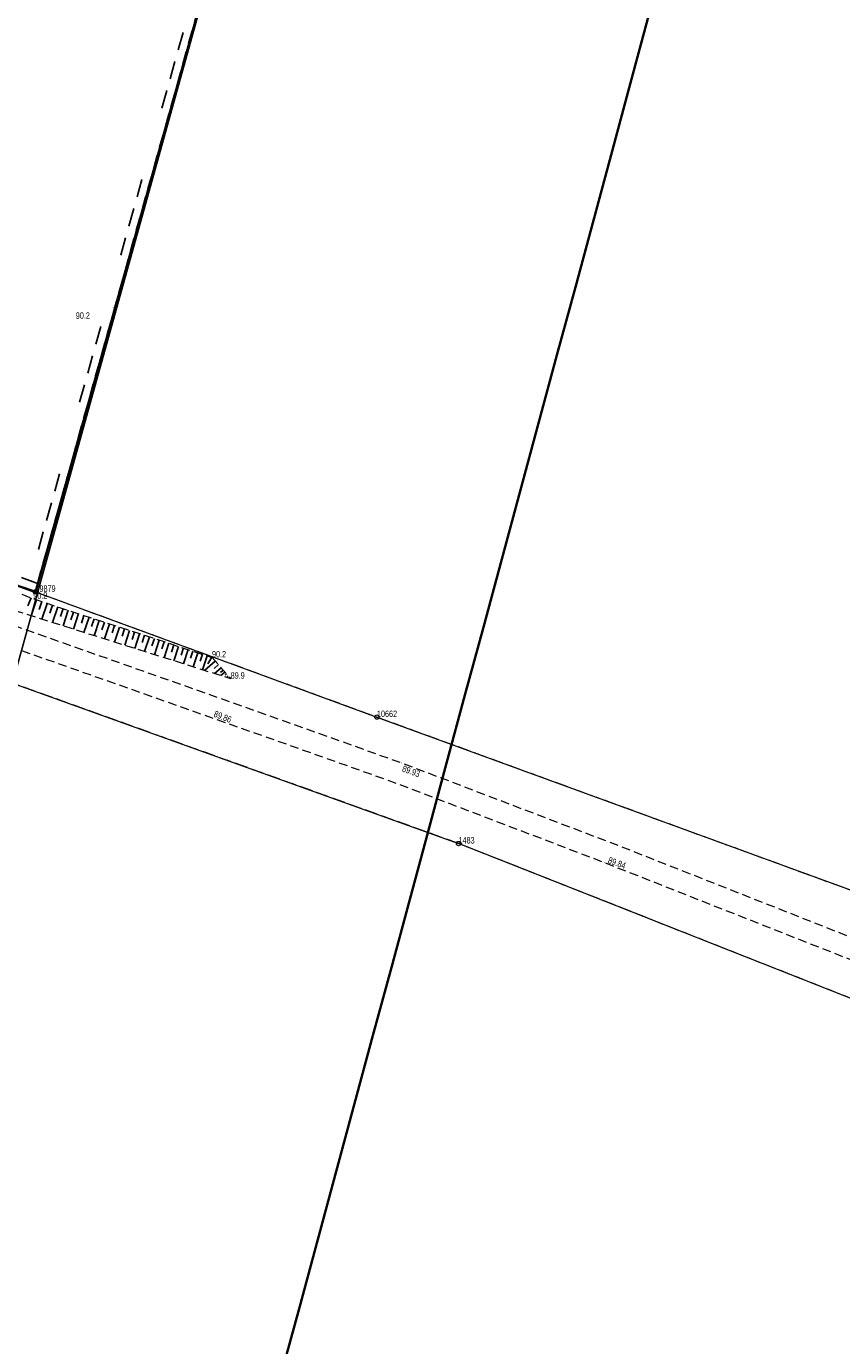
# Model space of a CAD drawing. Header units: metres. Extents: x 6524698 to 6533081, y 5883213 to 5896811.
# Tile 99 of 131: x 6526976 to 6527071, y 5894274 to 5894426. Entities that reach past the tile are written whole.
import ezdxf

# ---------------------------------------------------------------- set-up
doc = ezdxf.new("R2010")
doc.units = ezdxf.units.M
for name, pattern in [('mapa zasadnicza$0$1.0_0.5', [1.5, 1, -0.5]), ('mapa zasadnicza$0$1.5_1.0', [2.5, 1.5, -1]), ('mapa zasadnicza$0$219-1000', [0]), ('mapa zasadnicza$0$219-500', [0]), ('mapa zasadnicza$0$32_1000of', [17.7, 2.1, -1.4, 2.1, -1.4, 2.1, -8.6]), ('mapa zasadnicza$0$egkk-1000', [3, 2.25, -0.75]), ('mapa zasadnicza$0$egkk-500', [2, 1.5, -0.5]), ('mapa zasadnicza$0$egug-1000', [1.5, 0.75, -0.75]), ('mapa zasadnicza$0$egug-500', [1, 0.5, -0.5]), ('mapa zasadnicza$0$l219_1000', [0]), ('mapa zasadnicza$0$suep_wn_500', [0])]:
    doc.linetypes.add(name, pattern=pattern)
for name, color, linetype in [('mapa zasadnicza$0$000 Inne (niezydentyfikowane)', 7, 'Continuous'), ('mapa zasadnicza$0$202-punkt graniczny', 7, 'Continuous'), ('mapa zasadnicza$0$202-punkt graniczny-Atr103', 7, 'Continuous'), ('mapa zasadnicza$0$216-obręb ewidencyjny', 7, 'Continuous'), ('mapa zasadnicza$0$217-kontur klasyfikacyjny', 7, 'Continuous'), ('mapa zasadnicza$0$218-kontur użytku gruntowego', 7, 'Continuous'), ('mapa zasadnicza$0$219-działka ewidencyjna', 7, 'Continuous'), ('mapa zasadnicza$0$235-Granica obrębu symb. poboczny', 7, 'Continuous'), ('mapa zasadnicza$0$chodnik', 7, 'Continuous'), ('mapa zasadnicza$0$pikieta naturalna', 7, 'Continuous'), ('mapa zasadnicza$0$pikieta naturalna-Atr2', 7, 'Continuous'), ('mapa zasadnicza$0$pikieta sztuczna', 7, 'Continuous'), ('mapa zasadnicza$0$pikieta sztuczna-Atr2', 7, 'Continuous'), ('mapa zasadnicza$0$przewód elektroenergetyczny wysokiego napięcia', 7, 'Continuous'), ('mapa zasadnicza$0$Ramki i opis wydruku', 7, 'Continuous'), ('mapa zasadnicza$0$skarpa nieumocniona', 7, 'Continuous')]:
    doc.layers.add(name, color=color, linetype=linetype)
doc.styles.add('mapa zasadnicza$0$STANDARD', font='Working1250', dxfattribs={"width": 0.75})

# ---------------------------------------------------------------- blocks, each defined once
blk = doc.blocks.new('mapa zasadnicza$0$202')
at = {"color": 0, "linetype": 'Continuous', "lineweight": 0}
blk.add_circle((0, 0), 0.25, dxfattribs=at)
blk = doc.blocks.new('mapa zasadnicza$0$PW01')
at = {"linetype": 'Continuous', "lineweight": 13}
h = blk.add_hatch(color=0, dxfattribs=at)
edge = h.paths.add_edge_path()
edge.add_arc((0, 0), 0.045, 0, 360)

msp = doc.modelspace()

# ---------------------------------------------------------------- linework, layer by layer
at = {"layer": 'mapa zasadnicza$0$000 Inne (niezydentyfikowane)', "color": 7, "linetype": 'Continuous', "lineweight": 35, "flags": 128}
for points in [[(6526902.663, 5894272.633), (6526904.795, 5894280.515), (6526906.927, 5894288.397), (6526909.058, 5894296.279), (6526911.19, 5894304.161), (6526913.321, 5894312.042), (6526915.453, 5894319.924), (6526917.584, 5894327.806), (6526919.716, 5894335.688), (6526921.848, 5894343.57), (6526923.979, 5894351.452), (6526926.111, 5894359.334), (6526928.242, 5894367.216), (6526930.374, 5894375.098), (6526931.071, 5894377.675), (6526977.15, 5894360.93), (6527004.75, 5894459.57)], [(6527048.222, 5894427.81), (6527046.091, 5894419.928), (6527043.959, 5894412.046), (6527041.827, 5894404.165), (6527039.696, 5894396.283), (6527037.564, 5894388.401), (6527035.433, 5894380.519), (6527033.301, 5894372.637), (6527031.169, 5894364.755), (6527029.038, 5894356.873), (6527026.906, 5894348.991), (6527024.775, 5894341.109), (6527022.643, 5894333.227), (6527020.511, 5894325.346), (6527018.38, 5894317.464), (6527016.248, 5894309.582), (6527014.117, 5894301.7), (6527011.985, 5894293.818), (6527009.853, 5894285.936), (6527007.722, 5894278.054), (6527005.59, 5894270.172)]]:
    msp.add_lwpolyline(points, dxfattribs=at)
at = {"layer": 'mapa zasadnicza$0$000 Inne (niezydentyfikowane)', "color": 7, "linetype": 'Continuous', "lineweight": 25, "flags": 128}
for points in [[(6526976.63, 5894360.27), (6526976.28, 5894359.35)], [(6526977.26, 5894360.05), (6526976.65, 5894358.19)], [(6526977.88, 5894359.84), (6526977.58, 5894358.92)], [(6526978.5, 5894359.64), (6526977.9, 5894357.8)], [(6526979.11, 5894359.44), (6526978.81, 5894358.52)], [(6526979.73, 5894359.24), (6526979.13, 5894357.41)], [(6526980.34, 5894359.04), (6526980.04, 5894358.13)], [(6526980.94, 5894358.84), (6526980.35, 5894357.03)], [(6526981.55, 5894358.64), (6526981.25, 5894357.74)], [(6526982.15, 5894358.45), (6526981.56, 5894356.65)], [(6526982.75, 5894358.25), (6526982.46, 5894357.35)], [(6526983.35, 5894358.05), (6526982.76, 5894356.27)], [(6526983.94, 5894357.86), (6526983.65, 5894356.97)], [(6526984.54, 5894357.66), (6526983.96, 5894355.89)], [(6526985.13, 5894357.47), (6526984.84, 5894356.59)], [(6526985.72, 5894357.28), (6526985.14, 5894355.52)], [(6526986.3, 5894357.08), (6526986.02, 5894356.21)], [(6526986.89, 5894356.89), (6526986.32, 5894355.15)], [(6526987.47, 5894356.7), (6526987.19, 5894355.83)], [(6526988.05, 5894356.51), (6526987.48, 5894354.78)], [(6526988.63, 5894356.32), (6526988.34, 5894355.46)], [(6526989.2, 5894356.13), (6526988.64, 5894354.42)], [(6526989.78, 5894355.95), (6526989.5, 5894355.09)], [(6526990.35, 5894355.76), (6526989.79, 5894354.05)], [(6526990.92, 5894355.57), (6526990.64, 5894354.72)], [(6526991.48, 5894355.39), (6526990.93, 5894353.69)], [(6526992.05, 5894355.2), (6526991.77, 5894354.36)], [(6526992.61, 5894355.02), (6526992.06, 5894353.34)], [(6526993.17, 5894354.83), (6526992.9, 5894354)], [(6526993.73, 5894354.65), (6526993.18, 5894352.98)], [(6526994.28, 5894354.47), (6526994.01, 5894353.64)], [(6526994.84, 5894354.29), (6526994.3, 5894352.63)], [(6526995.39, 5894354.1), (6526995.12, 5894353.28)], [(6526995.94, 5894353.92), (6526995.4, 5894352.28)], [(6526996.49, 5894353.74), (6526996.22, 5894352.93)], [(6526997.03, 5894353.57), (6526996.5, 5894351.94)], [(6526997.58, 5894353.39), (6526997.1, 5894352.64)], [(6526997.97, 5894352.96), (6526996.72, 5894351.87)], [(6526998.34, 5894352.54), (6526997.84, 5894352.1)], [(6526998.65, 5894352.18), (6526997.87, 5894351.51)], [(6526998.89, 5894351.9), (6526998.59, 5894351.64)], [(6526999.09, 5894351.68), (6526998.62, 5894351.27)], [(6526999.28, 5894351.46), (6526999.11, 5894351.31)], [(6526999.47, 5894351.24), (6526999.27, 5894351.06)], [(6526999.67, 5894351.02), (6526999.64, 5894350.99)]]:
    msp.add_lwpolyline(points, dxfattribs=at)
at = {"layer": 'mapa zasadnicza$0$216-obręb ewidencyjny', "color": 7, "linetype": 'mapa zasadnicza$0$1.5_1.0', "lineweight": 35, "flags": 128}
msp.add_lwpolyline([(6528080.19, 5893144.58), (6528061.74, 5893201.21), (6528047.55, 5893241.88), (6528024.92, 5893315.29), (6528008.56, 5893361.13), (6527994.3, 5893412.78), (6527972.36, 5893501.34), (6527968.55, 5893513.63), (6527970.79, 5893518.44), (6527970.73, 5893522.51), (6527967.45, 5893552.31), (6527966.7, 5893563.53), (6527962.24, 5893630.13), (6528051.1, 5893681.86), (6528093.51, 5893704.95), (6528160.44, 5893751.29), (6528192.4, 5893787.97), (6528212.45, 5893801.88), (6528235.37, 5893817.79), (6528263.34, 5893839.22), (6528292.63, 5893867.35), (6528325.94, 5893899.11), (6528322.17, 5893903.05), (6528250.73, 5893995.91), (6528184.31, 5894083.49), (6528144.78, 5894142.59), (6528140.26, 5894150.17), (6528112.08, 5894189.3), (6528016.98, 5894319.35), (6528001.44, 5894344.63), (6527975.61, 5894386.54), (6527948.25, 5894431.11), (6527919.91, 5894480.01), (6527892.39, 5894527.5), (6527882.42, 5894543.56), (6527855.65, 5894587.93), (6527823.65, 5894640.97), (6527805.93, 5894633.3), (6527750.7, 5894622.26), (6527703.08, 5894611.82), (6527660.79, 5894602.88), (6527644.2, 5894599.12), (6527623.22, 5894594.36), (6527546.55, 5894577.52), (6527485.04, 5894564.12), (6527442.59, 5894555.97), (6527376.5, 5894538.97), (6527356.91, 5894534.04), (6527324.89, 5894525.35), (6527242.36, 5894508.66), (6527235, 5894507.23), (6527228.04, 5894506.29), (6527159.89, 5894496.69), (6527053.58, 5894471.18), (6527004.75, 5894459.61), (6526977.15, 5894360.97), (6526895.2, 5894390.7), (6526886.54, 5894409.25), (6526848.25, 5894423.17), (6526790.81, 5894405.63), (6526783.96, 5894403.77), (6526751.66, 5894393.24), (6526675.52, 5894369.12), (6526524.19, 5894423.84), (6526526.13, 5894397.23), (6526528.98, 5894342.85), (6526531.21, 5894300.39), (6526524.41, 5894296.52), (6526520.88, 5894294.84), (6526433.18, 5894243.61), (6526409.32, 5894231.32), (6526314.07, 5894204.53), (6526268.73, 5894188.91), (6526258.95, 5894183.01), (6526232.67, 5894174.45), (6526048.77, 5894185.58), (6526028.42, 5894185.14), (6525944.02, 5894189.55), (6525880.8, 5894192.86), (6525865.46, 5894208.87), (6525815.37, 5894268.24), (6525725.76, 5894354.61), (6525677.43, 5894405.04), (6525642.47, 5894443.85), (6525631.75, 5894455.74), (6525621.46, 5894467.17), (6525618.11, 5894470.89), (6525610.84, 5894478.96), (6525545.06, 5894551.99), (6525537.2, 5894560.72), (6525460.52, 5894338.76), (6525456.21, 5894326.33), (6525450.16, 5894308.9), (6525445.22, 5894294.63), (6525423.21, 5894231.15), (6525415.4, 5894208.63), (6525399.64, 5894161.49), (6525369.98, 5894072.79), (6525342.34, 5893997.91), (6525337.4, 5893981.36), (6525266.58, 5893924.52), (6525217.93, 5893885.48), (6525120.08, 5893806.06), (6525080.21, 5893781.94), (6525034.62, 5893753.64), (6524956.86, 5893706.08), (6524954.17, 5893701.72), (6524952.33, 5893698.77), (6524951.12, 5893696.84), (6524924.06, 5893653.68), (6524922.11, 5893650.61), (6524908.03, 5893628.41), (6524885.99, 5893594.37), (6524823.72, 5893494.6), (6524818.62, 5893484.85), (6524776.38, 5893404.01), (6524760.03, 5893372.45), (6524743.69, 5893340.87), (6524727.34, 5893309.3), (6524725.32, 5893305.6), (6524701.12, 5893258.79), (6524698.5, 5893253.75), (6524741.55, 5893198.86), (6524787.16, 5893135.47), (6524797.48, 5893113.55), (6524827.59, 5893049.65), (6524848.15, 5892993.16), (6524885, 5892891.94), (6524886.71, 5892887.25), (6524900.94, 5892860.83), (6524938.01, 5892801.88), (6524942.47, 5892794.78), (6524958.2, 5892763.24), (6524982.49, 5892709.34), (6524989.65, 5892692.64), (6525021.29, 5892644.7), (6525047.57, 5892607.1), (6525072.42, 5892559.28), (6525080.98, 5892544.34), (6525104.23, 5892503.81), (6525105.73, 5892501.2), (6525124.09, 5892461.96), (6525158, 5892390.4), (6525163.69, 5892366.6), (6525187.74, 5892266.07), (6525200.42, 5892203.7), (6525210.27, 5892167.69), (6525235.54, 5892075.31), (6525239, 5892035.46), (6525241.84, 5892018.03), (6525246.18, 5891943.28), (6525246.02, 5891937.6), (6525245.65, 5891924.05), (6525244.65, 5891887.35), (6525244.88, 5891861.21), (6525245.32, 5891811.32), (6525234.24, 5891649.83), (6525224.07, 5891546.78), (6525208.12, 5891507.31), (6525193.48, 5891471.08), (6525186.45, 5891448.59), (6525184.14, 5891444.14), (6525180.5, 5891437.11), (6525176.64, 5891433.3), (6525163.56, 5891420.57), (6525150.33, 5891406.73), (6525149.34, 5891405.88), (6525147.46, 5891404.1), (6525146.26, 5891402.89), (6525142.82, 5891399.45), (6525132.06, 5891389.06), (6525128.35, 5891385.34), (6525124.8, 5891381.67), (6525121.13, 5891378.06), (6525095.65, 5891351.83), (6525053.05, 5891307.97), (6525038.88, 5891292.8), (6525015.99, 5891261.95), (6524996.02, 5891237.19), (6524958.43, 5891186.61), (6524908.74, 5891119.69), (6524979.34, 5891082.37), (6525035.16, 5891054.09), (6525074.44, 5891035.78), (6525140.68, 5891002.24), (6525158.27, 5890993.31), (6525169.95, 5890987.37), (6525189.03, 5890979.26), (6525225.79, 5890963.63), (6525241.68, 5890952.94), (6525280.63, 5890926.71), (6525286.23, 5890923.62), (6525353.13, 5890886.67), (6525387.9, 5890862.89), (6525416.13, 5890848.06), (6525465.51, 5890821.53), (6525489.55, 5890809.17), (6525532.35, 5890788.13), (6525593.44, 5890757.92), (6525656.38, 5890722.42), (6525712.1, 5890690.97), (6525744.09, 5890674.26), (6525753.93, 5890669.12), (6525811.57, 5890638.94), (6525889.01, 5890598.56), (6525902.26, 5890595.95), (6525968.12, 5890559.29), (6526048.15, 5890515.81), (6526148.09, 5890465.98), (6526205.96, 5890434.59), (6526262.38, 5890404.11), (6526332.75, 5890374.64), (6526425.41, 5890334.29), (6526595.63, 5890279.11), (6526573.45, 5890132.21), (6526575.25, 5890133.06), (6526592.18, 5890129.32), (6526722.43, 5890098.71), (6526728.64, 5890098.03), (6526735.76, 5890098.07), (6526740.34, 5890097.85), (6526742.25, 5890097.45), (6526749.57, 5890095.95), (6526757.09, 5890094.4), (6526758.07, 5890090.77), (6526792.43, 5890086.11), (6526812.21, 5890083.05), (6526890.35, 5890080.91), (6526909.87, 5890084.83), (6526952.34, 5890094.44), (6526971.01, 5890104.38), (6526981, 5890111.26), (6526988.84, 5890116.67), (6527008.52, 5890134.26), (6527045.63, 5890148.55), (6527057.31, 5890152.25), (6527077.89, 5890166.68), (6527165.07, 5890215.69), (6527220.83, 5890245.22), (6527241.28, 5890253.87), (6527273.45, 5890274.12), (6527288.1, 5890288.63), (6527313.38, 5890308.14), (6527321.27, 5890314.22), (6527338.23, 5890321.73), (6527355.64, 5890331.57), (6527391.42, 5890349.92), (6527454.67, 5890547.02), (6527509.07, 5890729.27), (6527517.65, 5890758.02), (6527651.09, 5891150.82), (6527705.03, 5891299.34), (6527759.25, 5891463.12), (6527785.51, 5891547.1), (6527787.58, 5891553.86), (6527801.61, 5891598.79), (6527846.82, 5891746.29), (6528014.33, 5891830.31), (6528198.8, 5891907.55), (6528440.31, 5891996.73), (6528394.78, 5892128.68), (6528377.11, 5892179.95), (6528349.09, 5892260.65), (6528334.62, 5892315.93), (6528299.61, 5892411.02), (6528296.22, 5892421.59), (6528276.69, 5892498.16), (6528274.02, 5892507.32), (6528253.12, 5892581.84), (6528217.45, 5892695.43), (6528216.98, 5892718.27), (6528214.23, 5892726.13), (6528211.23, 5892742.29), (6528202.22, 5892766.07), (6528192.07, 5892792.85), (6528171.14, 5892860.59), (6528166.45, 5892875.8), (6528118.84, 5893029.51), (6528114.87, 5893046.22), (6528103.06, 5893080.73)], close=True, dxfattribs=at)
at = {"layer": 'mapa zasadnicza$0$217-kontur klasyfikacyjny', "color": 92, "linetype": 'mapa zasadnicza$0$egkk-500', "lineweight": 18, "flags": 128}
for points in [[(6527004.75, 5894459.61), (6526977.15, 5894360.97)], [(6526977.15, 5894360.97), (6527016.71, 5894346.47)], [(6527026.16, 5894331.82), (6526974.5, 5894350.39)], [(6527016.71, 5894346.47), (6527083.61, 5894322.04)], [(6527081.5, 5894309.97), (6527026.16, 5894331.82)]]:
    msp.add_lwpolyline(points, dxfattribs=at)
at = {"layer": 'mapa zasadnicza$0$217-kontur klasyfikacyjny', "color": 92, "linetype": 'mapa zasadnicza$0$egkk-1000', "lineweight": 18, "flags": 128}
for points in [[(6526977.15, 5894360.97), (6527004.75, 5894459.61)], [(6526931.072, 5894377.686), (6526977.15, 5894360.97)]]:
    msp.add_lwpolyline(points, dxfattribs=at)
at = {"layer": 'mapa zasadnicza$0$218-kontur użytku gruntowego', "color": 3, "linetype": 'mapa zasadnicza$0$egug-500', "lineweight": 18, "flags": 128}
for points in [[(6527004.75, 5894459.61), (6526977.15, 5894360.97)], [(6526977.15, 5894360.97), (6526895.2, 5894390.7)], [(6526977.15, 5894360.97), (6527016.71, 5894346.47)], [(6527026.16, 5894331.82), (6526974.5, 5894350.39)], [(6527016.71, 5894346.47), (6527083.61, 5894322.04)], [(6527081.5, 5894309.97), (6527026.16, 5894331.82)]]:
    msp.add_lwpolyline(points, dxfattribs=at)
at = {"layer": 'mapa zasadnicza$0$218-kontur użytku gruntowego', "color": 3, "linetype": 'mapa zasadnicza$0$egug-1000', "lineweight": 18, "flags": 128}
for points in [[(6526977.15, 5894360.97), (6527004.75, 5894459.61)], [(6526931.072, 5894377.686), (6526977.15, 5894360.97)]]:
    msp.add_lwpolyline(points, dxfattribs=at)
at = {"layer": 'mapa zasadnicza$0$219-działka ewidencyjna', "color": 7, "linetype": 'mapa zasadnicza$0$219-500', "lineweight": 18, "flags": 128}
for points in [[(6526977.15, 5894360.97), (6527004.75, 5894459.61)], [(6526895.2, 5894390.7), (6526977.15, 5894360.97)], [(6526977.15, 5894360.97), (6527016.71, 5894346.47)], [(6526974.5, 5894350.39), (6527026.16, 5894331.82)], [(6527016.71, 5894346.47), (6527083.61, 5894322.04)], [(6527081.5, 5894309.97), (6527026.16, 5894331.82)]]:
    msp.add_lwpolyline(points, dxfattribs=at)
at = {"layer": 'mapa zasadnicza$0$219-działka ewidencyjna', "color": 7, "linetype": 'mapa zasadnicza$0$l219_1000', "lineweight": 13, "flags": 128}
for points in [[(6527004.75, 5894459.61), (6526977.15, 5894360.97)], [(6526977.15, 5894360.97), (6526931.072, 5894377.686)]]:
    msp.add_lwpolyline(points, dxfattribs=at)
at = {"layer": 'mapa zasadnicza$0$219-działka ewidencyjna', "color": 7, "linetype": 'mapa zasadnicza$0$219-1000', "lineweight": 18, "flags": 128}
for points in [[(6527004.75, 5894459.61), (6526977.15, 5894360.97)], [(6526977.15, 5894360.97), (6526931.072, 5894377.686)]]:
    msp.add_lwpolyline(points, dxfattribs=at)
at = {"layer": 'mapa zasadnicza$0$235-Granica obrębu symb. poboczny', "color": 0, "linetype": 'mapa zasadnicza$0$32_1000of', "lineweight": 25}
for p, q in [((6527003.787, 5894459.879), (6526976.187, 5894361.239)), ((6526977.491, 5894361.91), (6526931.413, 5894378.626)), ((6526976.187, 5894361.239), (6526976.187, 5894361.239)), ((6526976.187, 5894361.239), (6526976.187, 5894361.239)), ((6526977.491, 5894361.91), (6526977.491, 5894361.91)), ((6526977.491, 5894361.91), (6526977.491, 5894361.91))]:
    msp.add_line(p, q, dxfattribs=at)
at = {"layer": 'mapa zasadnicza$0$chodnik', "color": 7, "linetype": 'mapa zasadnicza$0$1.0_0.5', "lineweight": 18, "flags": 128}
msp.add_lwpolyline([(6526818.12, 5894413.97), (6526844.55, 5894404.43), (6526884.78, 5894389.96), (6526924.85, 5894374.77), (6526966.21, 5894360.07), (6526998.48, 5894348.67), (6527019.58, 5894341.16), (6527044.6, 5894331.62), (6527073.97, 5894320.04), (6527094.36, 5894311.88), (6527117.47, 5894301.86), (6527142.84, 5894289.73), (6527167.62, 5894276.72), (6527195.33, 5894261.65), (6527219.01, 5894248.2), (6527230.7, 5894241.2), (6527238.27, 5894236.48), (6527259.86, 5894222.24), (6527282.04, 5894206.87), (6527303.2, 5894191.74), (6527321.93, 5894177.62), (6527342.75, 5894160.27), (6527362.82, 5894142.83), (6527382.06, 5894125.49), (6527398.41, 5894110.19), (6527432.03, 5894076.92), (6527462.75, 5894046.12), (6527495.53, 5894012.67), (6527509.48, 5893998.69), (6527529.08, 5893979.02), (6527560.24, 5893947.95), (6527558.94, 5893945.78), (6527527.19, 5893977.48), (6527493.45, 5894011.3), (6527460.92, 5894044.58), (6527430.76, 5894074.78), (6527396.47, 5894108.66), (6527380.26, 5894123.85), (6527360.93, 5894141.23), (6527340.72, 5894158.77), (6527325.07, 5894171.95), (6527324.24, 5894172.53), (6527323.43, 5894172.86), (6527319.04, 5894176.32), (6527318.42, 5894177.1), (6527317.73, 5894177.74), (6527301.61, 5894189.88), (6527280.53, 5894204.93), (6527258.26, 5894220.36), (6527236.97, 5894234.34), (6527236.06, 5894234.82), (6527235.31, 5894235.05), (6527229.66, 5894238.5), (6527228.93, 5894239.31), (6527228.16, 5894239.82), (6527217.64, 5894246.17), (6527193.23, 5894259.95), (6527165.73, 5894274.91), (6527141.2, 5894287.8), (6527116.15, 5894299.79), (6527093.41, 5894309.6), (6527072.41, 5894318.02), (6527043.08, 5894329.59), (6527018.43, 5894338.98), (6526997.53, 5894346.39), (6526973.03, 5894355.04), (6526965.43, 5894357.73), (6526924.29, 5894372.35), (6526883.67, 5894387.72), (6526843.29, 5894402.29), (6526814.22, 5894412.78)], close=True, dxfattribs=at)
at = {"layer": 'mapa zasadnicza$0$przewód elektroenergetyczny wysokiego napięcia', "color": 1, "linetype": 'mapa zasadnicza$0$suep_wn_500', "lineweight": 18, "flags": 128}
for points in [[(6526918.71, 5894149.85), (6527004.69, 5894459.15)], [(6527004.69, 5894459.15), (6526918.71, 5894149.85)]]:
    msp.add_lwpolyline(points, dxfattribs=at)
at = {"layer": 'mapa zasadnicza$0$Ramki i opis wydruku', "color": 7, "linetype": 'Continuous', "lineweight": 13, "flags": 128}
msp.add_lwpolyline([(6527004.75, 5894459.57), (6526977.15, 5894360.93), (6526931.07, 5894377.68), (6526932.51, 5894382.98), (6526934.64, 5894390.86), (6526936.77, 5894398.74), (6526938.9, 5894406.63), (6526941.03, 5894414.51), (6526943.16, 5894422.39), (6526945.3, 5894430.27)], dxfattribs=at)
at = {"layer": 'mapa zasadnicza$0$skarpa nieumocniona', "color": 7, "linetype": 'mapa zasadnicza$0$1.0_0.5', "lineweight": 18, "flags": 128}
msp.add_lwpolyline([(6526997.6, 5894353.38), (6526999.76, 5894350.91), (6526944.34, 5894368.38), (6526944.29, 5894370.13), (6526945.97, 5894372.16), (6526976.89, 5894360.17)], close=True, dxfattribs=at)
msp.add_lwpolyline([(6526997.6, 5894353.38), (6526999.76, 5894350.91), (6526944.34, 5894368.38), (6526944.29, 5894370.13), (6526945.97, 5894372.16), (6526976.89, 5894360.17)], close=True, dxfattribs=at)

# ---------------------------------------------------------------- block references
at = {"layer": 'mapa zasadnicza$0$202-punkt graniczny', "color": 7, "linetype": 'Continuous', "lineweight": 18}
for p in [(6526977.15, 5894360.97), (6526977.15, 5894360.97), (6527016.71, 5894346.47), (6527026.16, 5894331.82)]:
    msp.add_blockref('mapa zasadnicza$0$202', p, dxfattribs=at)
at = {"layer": 'mapa zasadnicza$0$pikieta naturalna', "color": 7, "linetype": 'Continuous', "lineweight": 13}
for p in [(6526986.15, 5894393.88), (6526976.89, 5894360.17), (6526997.6, 5894353.38), (6526999.76, 5894350.91)]:
    msp.add_blockref('mapa zasadnicza$0$PW01', p, dxfattribs=at)
at = {"layer": 'mapa zasadnicza$0$pikieta sztuczna', "color": 7, "linetype": 'Continuous', "lineweight": 13}
for p in [(6526997.53, 5894346.39), (6527019.58, 5894341.16), (6527043.07, 5894329.59)]:
    msp.add_blockref('mapa zasadnicza$0$PW01', p, dxfattribs=at)

# ---------------------------------------------------------------- texts
at = {"layer": 'mapa zasadnicza$0$202-punkt graniczny-Atr103', "color": 7, "style": 'mapa zasadnicza$0$STANDARD', "width": 0.667}
for s, p in [('29879', (6526977.15, 5894360.97)), ('10662', (6527016.71, 5894346.47)), ('1483', (6527026.16, 5894331.82))]:
    msp.add_text(s, height=0.75, dxfattribs=at).set_placement(p)
at = {"layer": 'mapa zasadnicza$0$pikieta naturalna-Atr2', "color": 7, "style": 'mapa zasadnicza$0$STANDARD', "width": 0.667}
for s, p in [('90.2', (6526981.82, 5894392.61)), ('90.2', (6526976.89, 5894360.17)), ('90.2', (6526997.6, 5894353.38)), ('89.9', (6526999.76, 5894350.91))]:
    msp.add_text(s, height=0.75, dxfattribs=at).set_placement(p)
at = {"layer": 'mapa zasadnicza$0$pikieta sztuczna-Atr2', "color": 7, "style": 'mapa zasadnicza$0$STANDARD', "width": 0.667}
for s, rotation, p in [('89.86', -21.458, (6526997.73, 5894346.54)), ('89.93', -19.428, (6527019.55, 5894340.18)), ('89.84', -20.182, (6527043.4, 5894329.58))]:
    msp.add_text(s, height=0.75, rotation=rotation, dxfattribs=at).set_placement(p)

doc.saveas('drawing.dxf')
